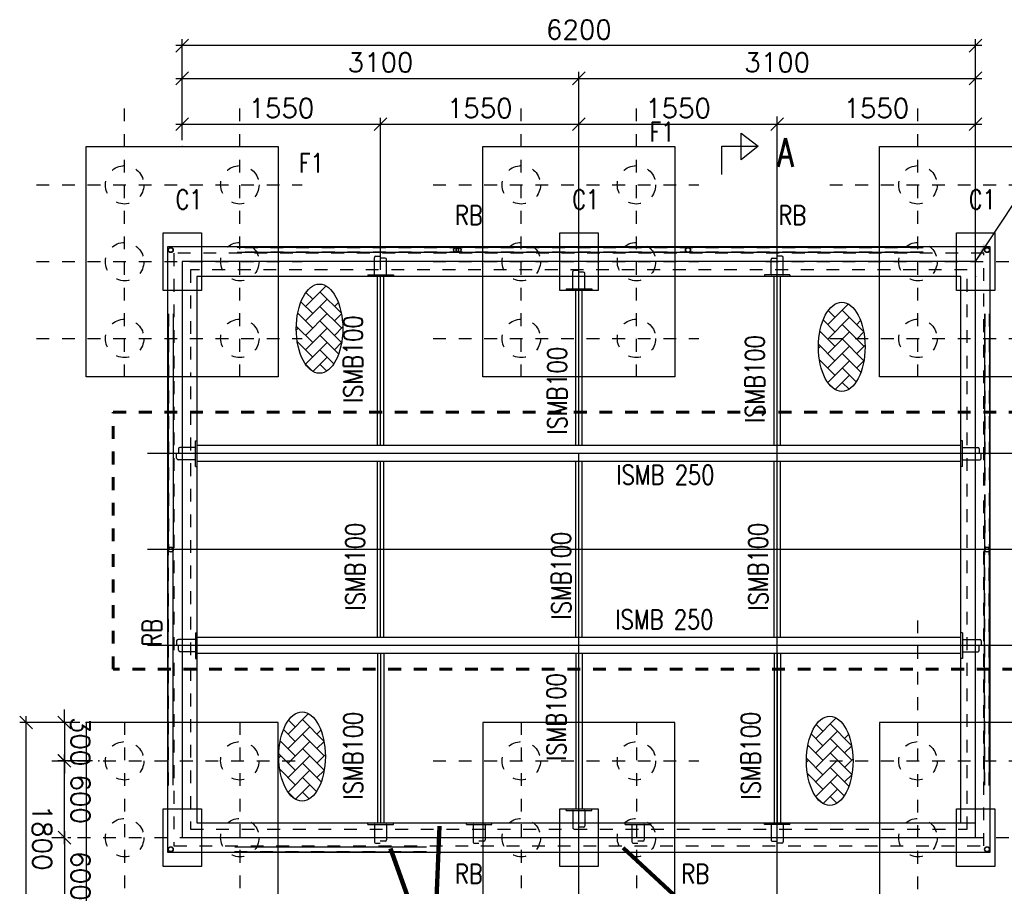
# Model space of a CAD drawing. Header units: inches. Extents: x 727810 to 1461440, y 2714588 to 5435005.
# Tile 29 of 233: x 728277.76 to 728285.46, y 2716070.71 to 2716077.48. Entities that reach past the tile are written whole.
import ezdxf

# ---------------------------------------------------------------- set-up
doc = ezdxf.new("R2010")
doc.units = ezdxf.units.IN
doc.header["$MEASUREMENT"] = 0
doc.linetypes.add('DIVIDEX2', pattern=[2.5, 1, -0.5, 0, -0.5, 0, -0.5])
doc.linetypes.add('HIDDEN', pattern=[0.375, 0.25, -0.125])
doc.layers.add('AM_5', color=3, linetype='Continuous', lineweight=15)
doc.layers.add('AM_8', color=1, linetype='Continuous', lineweight=15)
for name, color, linetype in [('DETAILS', 7, 'Continuous'), ('Inverter Room', 7, 'Continuous'), ('TEXT', 147, 'Continuous')]:
    doc.layers.add(name, color=color, linetype=linetype)
doc.styles.add('RANJAN', font='romans.shx', dxfattribs={"width": 0.75})
doc.styles.add('ROMANS', font='ROMANS.shx', dxfattribs={"height": 10})
doc.dimstyles.new('DIM-', dxfattribs={"dimscale": 0, "dimtxt": 0.15, "dimasz": 0.15, "dimexe": 0, "dimexo": 0, "dimgap": 0.15, "dimtad": 1, "dimdec": 0, "dimlfac": 1000, "dimzin": 0, "dimdsep": 46, "dimtxsty": 'ROMANS', "dimblk": 'OBLIQUE', "dimcen": 0, "dimclrd": 6, "dimclre": 6, "dimclrt": 3, "dimadec": 0, "dimazin": 0, "dimtfac": 1, "dimtdec": 0, "dimtmove": 2, "dimatfit": 3, "dimfxl": 1, "dimtolj": 1, "dimtzin": 0, "dimarcsym": 2})
doc.dimstyles.new('ROMANS$0', dxfattribs={"dimscale": 100, "dimtxt": 100, "dimasz": 1, "dimexe": 0.5, "dimexo": 0.5, "dimgap": 0.5, "dimtad": 1, "dimdec": 0, "dimrnd": 5, "dimdsep": 46, "dimtxsty": 'ROMANS', "dimblk": 'OBLIQUE', "dimcen": 1, "dimdle": 0.5, "dimclrd": 6, "dimclre": 6, "dimclrt": 3, "dimadec": 0, "dimazin": 0, "dimtfac": 1, "dimtdec": 0, "dimtix": 1, "dimtmove": 0, "dimatfit": 3, "dimldrblk": 'OBLIQUE', "dimfxl": 1, "dimtolj": 1, "dimtzin": 0, "dimarcsym": 0})

# ---------------------------------------------------------------- blocks, each defined once
blk = doc.blocks.new('_Oblique')
at = {"color": 0, "linetype": 'ByBlock', "lineweight": -2}
blk.add_line((-0.5, -0.5), (0.5, 0.5), dxfattribs=at)
blk = doc.blocks.new('*D77')
at = {"layer": 'DETAILS', "color": 6, "lineweight": -2, "ltscale": 0.5, "transparency": 16777216}
for p, q in [((2101365.3, -2332765.3), (2101365.3, -2333235.6)), ((2103165.3, -2332765.3), (2103165.3, -2333235.6)), ((2103215.3, -2333185.6), (2101315.3, -2333185.6))]:
    blk.add_line(p, q, dxfattribs=at)
at = {"layer": 'Inverter Room', "color": 0, "ltscale": 0.5, "transparency": 16777216}
for p in [(2101365.3, -2332715.3), (2103165.3, -2332715.3), (2101365.3, -2333185.6)]:
    blk.add_point(p, dxfattribs=at)
at = {"layer": 'DETAILS', "color": 6, "lineweight": -2, "ltscale": 0.5, "transparency": 16777216, "xscale": 100, "yscale": 100, "zscale": 100, "rotation": 180}
blk.add_blockref('_Oblique', (2101365.3, -2333185.6), dxfattribs=at)
at = {"layer": 'DETAILS', "color": 6, "lineweight": -2, "ltscale": 0.5, "transparency": 16777216, "xscale": 100, "yscale": 100, "zscale": 100}
blk.add_blockref('_Oblique', (2103165.3, -2333185.6), dxfattribs=at)
at = {"layer": 'DETAILS', "color": 3, "ltscale": 0.5, "transparency": 16777216, "insert": (2102265.3, -2333060.6), "char_height": 150, "attachment_point": 5, "style": 'ROMANS', "bg_fill": 3, "box_fill_scale": 1.25, "bg_fill_color": 256, "bg_fill_true_color": 13158600, "bg_fill_transparency": 0}
blk.add_mtext('\\A1;1800', dxfattribs=at)
blk = doc.blocks.new('*D78')
at = {"layer": 'Inverter Room', "color": 6, "lineweight": -2, "ltscale": 0.5, "transparency": 16777216}
for p, q in [((2102215.3, -2332886.1), (2102915.3, -2332886.1)), ((2102265.3, -2332858.3), (2102265.3, -2332836.1)), ((2102865.3, -2332858.3), (2102865.3, -2332836.1))]:
    blk.add_line(p, q, dxfattribs=at)
at = {"layer": 'Inverter Room', "color": 0, "ltscale": 0.5, "transparency": 16777216}
for p in [(2102865.3, -2332886.1), (2102265.3, -2332908.3), (2102865.3, -2332908.3)]:
    blk.add_point(p, dxfattribs=at)
at = {"layer": 'Inverter Room', "color": 6, "lineweight": -2, "ltscale": 0.5, "transparency": 16777216, "xscale": 100, "yscale": 100, "zscale": 100, "rotation": 180}
blk.add_blockref('_Oblique', (2102265.3, -2332886.1), dxfattribs=at)
at = {"layer": 'Inverter Room', "color": 6, "lineweight": -2, "ltscale": 0.5, "transparency": 16777216, "xscale": 100, "yscale": 100, "zscale": 100}
blk.add_blockref('_Oblique', (2102865.3, -2332886.1), dxfattribs=at)
at = {"layer": 'Inverter Room', "color": 3, "ltscale": 0.5, "transparency": 16777216, "insert": (2102565.3, -2332761.1), "char_height": 150, "attachment_point": 5, "style": 'ROMANS'}
blk.add_mtext('\\A1;600', dxfattribs=at)
blk = doc.blocks.new('*D91')
at = {"layer": 'Inverter Room', "color": 6, "lineweight": -2, "ltscale": 0.5, "transparency": 16777216}
for p, q in [((2101665.3, -2332666.5), (2101665.3, -2332936.4)), ((2101365.3, -2332765.3), (2101365.3, -2332936.4)), ((2101365.3, -2332886.4), (2101265.3, -2332886.4)), ((2101365.3, -2332886.4), (2101665.3, -2332886.4)), ((2101665.3, -2332886.4), (2101765.3, -2332886.4))]:
    blk.add_line(p, q, dxfattribs=at)
at = {"layer": 'Inverter Room', "color": 0, "ltscale": 0.5, "transparency": 16777216}
for p in [(2101665.3, -2332616.5), (2101365.3, -2332715.3), (2101665.3, -2332886.4)]:
    blk.add_point(p, dxfattribs=at)
at = {"layer": 'Inverter Room', "color": 6, "lineweight": -2, "ltscale": 0.5, "transparency": 16777216, "xscale": 100, "yscale": 100, "zscale": 100}
blk.add_blockref('_Oblique', (2101365.3, -2332886.4), dxfattribs=at)
at = {"layer": 'Inverter Room', "color": 6, "lineweight": -2, "ltscale": 0.5, "transparency": 16777216, "xscale": 100, "yscale": 100, "zscale": 100, "rotation": 180}
blk.add_blockref('_Oblique', (2101665.3, -2332886.4), dxfattribs=at)
at = {"layer": 'Inverter Room', "color": 3, "ltscale": 0.5, "transparency": 16777216, "insert": (2101515.3, -2332761.4), "char_height": 150, "attachment_point": 5, "style": 'ROMANS'}
blk.add_mtext('\\A1;300', dxfattribs=at)
blk = doc.blocks.new('*D80')
at = {"layer": 'Inverter Room', "color": 6, "lineweight": -2, "ltscale": 0.5, "transparency": 16777216}
for p, q in [((2102315.3, -2332886.1), (2101615.3, -2332886.1)), ((2101665.3, -2332858.3), (2101665.3, -2332836.1)), ((2102265.3, -2332858.3), (2102265.3, -2332836.1))]:
    blk.add_line(p, q, dxfattribs=at)
at = {"layer": 'Inverter Room', "color": 0, "ltscale": 0.5, "transparency": 16777216}
for p in [(2101665.3, -2332886.1), (2101665.3, -2332908.3), (2102265.3, -2332908.3)]:
    blk.add_point(p, dxfattribs=at)
at = {"layer": 'Inverter Room', "color": 6, "lineweight": -2, "ltscale": 0.5, "transparency": 16777216, "xscale": 100, "yscale": 100, "zscale": 100, "rotation": 180}
blk.add_blockref('_Oblique', (2101665.3, -2332886.1), dxfattribs=at)
at = {"layer": 'Inverter Room', "color": 6, "lineweight": -2, "ltscale": 0.5, "transparency": 16777216, "xscale": 100, "yscale": 100, "zscale": 100}
blk.add_blockref('_Oblique', (2102265.3, -2332886.1), dxfattribs=at)
at = {"layer": 'Inverter Room', "color": 3, "ltscale": 0.5, "transparency": 16777216, "insert": (2101965.3, -2332761.1), "char_height": 150, "attachment_point": 5, "style": 'ROMANS'}
blk.add_mtext('\\A1;600', dxfattribs=at)
blk = doc.blocks.new('*D83')
at = {"layer": 'Inverter Room', "color": 6, "lineweight": -2, "ltscale": 0.5, "transparency": 16777216}
for p, q in [((2096077.9, -2325715.3), (2096077.9, -2332015.3)), ((2096815.3, -2325765.3), (2096027.9, -2325765.3)), ((2096815.3, -2331965.3), (2096027.9, -2331965.3))]:
    blk.add_line(p, q, dxfattribs=at)
at = {"layer": 'Inverter Room', "color": 0, "ltscale": 0.5, "transparency": 16777216}
for p in [(2096865.3, -2325765.3), (2096077.9, -2331965.3), (2096865.3, -2331965.3)]:
    blk.add_point(p, dxfattribs=at)
at = {"layer": 'Inverter Room', "color": 6, "lineweight": -2, "ltscale": 0.5, "transparency": 16777216, "xscale": 100, "yscale": 100, "zscale": 100}
for p, rotation in [((2096077.9, -2325765.3), 90), ((2096077.9, -2331965.3), 270)]:
    blk.add_blockref('_Oblique', p, dxfattribs=dict(at, rotation=rotation))
at = {"layer": 'Inverter Room', "color": 3, "ltscale": 0.5, "transparency": 16777216, "insert": (2095952.9, -2328865.3), "char_height": 150, "attachment_point": 5, "rotation": 90, "style": 'ROMANS'}
blk.add_mtext('\\A1;6200', dxfattribs=at)
blk = doc.blocks.new('*D85')
at = {"layer": 'AM_5', "color": 6, "lineweight": -2, "transparency": 16777216}
for p, q in [((2096333.6, -2332015.3), (2096333.6, -2328815.3)), ((2096815.3, -2328865.3), (2096283.6, -2328865.3)), ((2096815.3, -2331965.3), (2096283.6, -2331965.3))]:
    blk.add_line(p, q, dxfattribs=at)
at = {"layer": 'Inverter Room', "color": 0, "transparency": 16777216}
for p in [(2096333.6, -2328865.3), (2096865.3, -2328865.3), (2096865.3, -2331965.3)]:
    blk.add_point(p, dxfattribs=at)
at = {"layer": 'AM_5', "color": 6, "lineweight": -2, "transparency": 16777216, "xscale": 100, "yscale": 100, "zscale": 100}
for p, rotation in [((2096333.6, -2328865.3), 90), ((2096333.6, -2331965.3), 270)]:
    blk.add_blockref('_Oblique', p, dxfattribs=dict(at, rotation=rotation))
at = {"layer": 'AM_5', "color": 3, "transparency": 16777216, "insert": (2096208.6, -2330415.3), "char_height": 150, "attachment_point": 5, "rotation": 90, "style": 'ROMANS', "bg_fill": 3, "box_fill_scale": 1.25, "bg_fill_color": 256, "bg_fill_true_color": 13158600, "bg_fill_transparency": 0}
blk.add_mtext('\\A1;3100', dxfattribs=at)
blk = doc.blocks.new('*D73')
at = {"layer": 'AM_5', "color": 6, "lineweight": -2, "transparency": 16777216}
for p, q in [((2096333.6, -2328915.3), (2096333.6, -2325715.3)), ((2096815.3, -2325765.3), (2096283.6, -2325765.3)), ((2096815.3, -2328865.3), (2096283.6, -2328865.3))]:
    blk.add_line(p, q, dxfattribs=at)
at = {"layer": 'Inverter Room', "color": 0, "transparency": 16777216}
for p in [(2096333.6, -2325765.3), (2096865.3, -2325765.3), (2096865.3, -2328865.3)]:
    blk.add_point(p, dxfattribs=at)
at = {"layer": 'AM_5', "color": 6, "lineweight": -2, "transparency": 16777216, "xscale": 100, "yscale": 100, "zscale": 100}
for p, rotation in [((2096333.6, -2325765.3), 90), ((2096333.6, -2328865.3), 270)]:
    blk.add_blockref('_Oblique', p, dxfattribs=dict(at, rotation=rotation))
at = {"layer": 'AM_5', "color": 3, "transparency": 16777216, "insert": (2096208.6, -2327315.3), "char_height": 150, "attachment_point": 5, "rotation": 90, "style": 'ROMANS', "bg_fill": 3, "box_fill_scale": 1.25, "bg_fill_color": 256, "bg_fill_true_color": 13158600, "bg_fill_transparency": 0}
blk.add_mtext('\\A1;3100', dxfattribs=at)
blk = doc.blocks.new('*D87')
at = {"layer": 'DETAILS', "color": 6, "lineweight": -2, "ltscale": 0.5, "transparency": 16777216}
for p, q in [((2097830.3, -2330415.3), (2096641.9, -2330415.3)), ((2096691.9, -2332015.3), (2096691.9, -2330365.3)), ((2096815.3, -2331965.3), (2096641.9, -2331965.3))]:
    blk.add_line(p, q, dxfattribs=at)
at = {"layer": 'Inverter Room', "color": 0, "ltscale": 0.5, "transparency": 16777216}
for p in [(2096691.9, -2330415.3), (2097880.3, -2330415.3), (2096865.3, -2331965.3)]:
    blk.add_point(p, dxfattribs=at)
at = {"layer": 'DETAILS', "color": 6, "lineweight": -2, "ltscale": 0.5, "transparency": 16777216, "xscale": 100, "yscale": 100, "zscale": 100}
for p, rotation in [((2096691.9, -2330415.3), 90), ((2096691.9, -2331965.3), 270)]:
    blk.add_blockref('_Oblique', p, dxfattribs=dict(at, rotation=rotation))
at = {"layer": 'DETAILS', "color": 3, "ltscale": 0.5, "transparency": 16777216, "insert": (2096566.9, -2331190.3), "char_height": 150, "attachment_point": 5, "rotation": 90, "style": 'ROMANS', "bg_fill": 3, "box_fill_scale": 1.25, "bg_fill_color": 256, "bg_fill_true_color": 13158600, "bg_fill_transparency": 0}
blk.add_mtext('\\A1;1550', dxfattribs=at)
blk = doc.blocks.new('*D88')
at = {"layer": 'DETAILS', "color": 6, "lineweight": -2, "ltscale": 0.5, "transparency": 16777216}
for p, q in [((2096691.9, -2327365.3), (2096691.9, -2325715.3)), ((2097830.3, -2325765.3), (2096641.9, -2325765.3)), ((2097830.3, -2327315.3), (2096641.9, -2327315.3))]:
    blk.add_line(p, q, dxfattribs=at)
at = {"layer": 'Inverter Room', "color": 0, "ltscale": 0.5, "transparency": 16777216}
for p in [(2096691.9, -2325765.3), (2097880.3, -2325765.3), (2097880.3, -2327315.3)]:
    blk.add_point(p, dxfattribs=at)
at = {"layer": 'DETAILS', "color": 6, "lineweight": -2, "ltscale": 0.5, "transparency": 16777216, "xscale": 100, "yscale": 100, "zscale": 100}
for p, rotation in [((2096691.9, -2325765.3), 90), ((2096691.9, -2327315.3), 270)]:
    blk.add_blockref('_Oblique', p, dxfattribs=dict(at, rotation=rotation))
at = {"layer": 'DETAILS', "color": 3, "ltscale": 0.5, "transparency": 16777216, "insert": (2096566.9, -2326540.3), "char_height": 150, "attachment_point": 5, "rotation": 90, "style": 'ROMANS', "bg_fill": 3, "box_fill_scale": 1.25, "bg_fill_color": 256, "bg_fill_true_color": 13158600, "bg_fill_transparency": 0}
blk.add_mtext('\\A1;1550', dxfattribs=at)
blk = doc.blocks.new('*D89')
at = {"layer": 'DETAILS', "color": 6, "lineweight": -2, "ltscale": 0.5, "transparency": 16777216}
for p, q in [((2096691.9, -2330465.3), (2096691.9, -2328815.3)), ((2097830.3, -2328865.3), (2096641.9, -2328865.3)), ((2097830.3, -2330415.3), (2096641.9, -2330415.3))]:
    blk.add_line(p, q, dxfattribs=at)
at = {"layer": 'Inverter Room', "color": 0, "ltscale": 0.5, "transparency": 16777216}
for p in [(2096691.9, -2328865.3), (2097880.3, -2328865.3), (2097880.3, -2330415.3)]:
    blk.add_point(p, dxfattribs=at)
at = {"layer": 'DETAILS', "color": 6, "lineweight": -2, "ltscale": 0.5, "transparency": 16777216, "xscale": 100, "yscale": 100, "zscale": 100}
for p, rotation in [((2096691.9, -2328865.3), 90), ((2096691.9, -2330415.3), 270)]:
    blk.add_blockref('_Oblique', p, dxfattribs=dict(at, rotation=rotation))
at = {"layer": 'DETAILS', "color": 3, "ltscale": 0.5, "transparency": 16777216, "insert": (2096566.9, -2329640.3), "char_height": 150, "attachment_point": 5, "rotation": 90, "style": 'ROMANS', "bg_fill": 3, "box_fill_scale": 1.25, "bg_fill_color": 256, "bg_fill_true_color": 13158600, "bg_fill_transparency": 0}
blk.add_mtext('\\A1;1550', dxfattribs=at)
blk = doc.blocks.new('*D90')
at = {"layer": 'DETAILS', "color": 6, "lineweight": -2, "ltscale": 0.5, "transparency": 16777216}
for p, q in [((2096691.9, -2328915.3), (2096691.9, -2327265.3)), ((2097830.3, -2327315.3), (2096641.9, -2327315.3)), ((2097830.3, -2328865.3), (2096641.9, -2328865.3))]:
    blk.add_line(p, q, dxfattribs=at)
at = {"layer": 'Inverter Room', "color": 0, "ltscale": 0.5, "transparency": 16777216}
for p in [(2096691.9, -2327315.3), (2097880.3, -2327315.3), (2097880.3, -2328865.3)]:
    blk.add_point(p, dxfattribs=at)
at = {"layer": 'DETAILS', "color": 6, "lineweight": -2, "ltscale": 0.5, "transparency": 16777216, "xscale": 100, "yscale": 100, "zscale": 100}
for p, rotation in [((2096691.9, -2327315.3), 90), ((2096691.9, -2328865.3), 270)]:
    blk.add_blockref('_Oblique', p, dxfattribs=dict(at, rotation=rotation))
at = {"layer": 'DETAILS', "color": 3, "ltscale": 0.5, "transparency": 16777216, "insert": (2096566.9, -2328090.3), "char_height": 150, "attachment_point": 5, "rotation": 90, "style": 'ROMANS', "bg_fill": 3, "box_fill_scale": 1.25, "bg_fill_color": 256, "bg_fill_true_color": 13158600, "bg_fill_transparency": 0}
blk.add_mtext('\\A1;1550', dxfattribs=at)
blk = doc.blocks.new('bhcbhb')
at = {"layer": 'AM_8', "ltscale": 0.5}
h = blk.add_hatch(dxfattribs=at)
h.set_pattern_fill('AR-HBONE', color=256, scale=20, angle=90, style=0)
h.set_pattern_definition([(135, (-264515.51, -4301173.805), (-113.137085, 2e-14), [240, -80]), (225, (-264572.08, -4301117.24), (-113.137085, 2e-14), [240, -80])])
edge = h.paths.add_edge_path()
edge.add_ellipse((2098431.2, -2326810.7), major_axis=(-348.6, 0), ratio=0.521978, start_angle=191.45916, end_angle=459.29111)
edge.add_ellipse((2098431.2, -2326810.7), major_axis=(-348.6, 0), ratio=0.521978, start_angle=99.29111, end_angle=191.45916)
h = blk.add_hatch(dxfattribs=at)
h.set_pattern_fill('AR-HBONE', color=256, scale=20, angle=90, style=0)
h.set_pattern_definition([(135, (-261281.35, -4301267.94), (-113.137085, 2e-14), [240, -80]), (225, (-261337.92, -4301211.37), (-113.137085, 2e-14), [240, -80])])
edge = h.paths.add_edge_path()
edge.add_ellipse((2101665.3, -2326904.8), major_axis=(-348.6, 0), ratio=0.521978, start_angle=191.45916, end_angle=459.29111)
edge.add_ellipse((2101665.3, -2326904.8), major_axis=(-348.6, 0), ratio=0.521978, start_angle=99.29111, end_angle=191.45916)
h = blk.add_hatch(dxfattribs=at)
h.set_pattern_fill('AR-HBONE', color=256, scale=20, angle=90, style=0)
h.set_pattern_definition([(135, (-264657.27, -4305255.49), (-113.137085, 2e-14), [240, -80]), (225, (-264713.84, -4305198.924), (-113.137085, 2e-14), [240, -80])])
edge = h.paths.add_edge_path()
edge.add_ellipse((2098289.4, -2330892.4), major_axis=(-348.6, 0), ratio=0.521978, start_angle=191.45916, end_angle=459.29111)
edge.add_ellipse((2098289.4, -2330892.4), major_axis=(-348.6, 0), ratio=0.521978, start_angle=99.29111, end_angle=191.45916)
h = blk.add_hatch(dxfattribs=at)
h.set_pattern_fill('AR-HBONE', color=256, scale=20, angle=90, style=0)
h.set_pattern_definition([(135, (-261315.51, -4305391.94), (-113.137085, 2e-14), [240, -80]), (225, (-261372.075, -4305335.37), (-113.137085, 2e-14), [240, -80])])
edge = h.paths.add_edge_path()
edge.add_ellipse((2101631.2, -2331028.8), major_axis=(-348.6, 0), ratio=0.521978, start_angle=191.45916, end_angle=459.29111)
edge.add_ellipse((2101631.2, -2331028.8), major_axis=(-348.6, 0), ratio=0.521978, start_angle=99.29111, end_angle=191.45916)
at = {"layer": 'DETAILS', "linetype": 'DIVIDEX2', "ltscale": 0.5}
for p, q in [((2097165.3, -2326904.8), (2097165.3, -2324828.8)), ((2098365.3, -2326904.8), (2098365.3, -2324828.8)), ((2101665.3, -2326904.8), (2101665.3, -2324828.8)), ((2097765.3, -2327404.8), (2097765.3, -2325328.8)), ((2102265.3, -2327404.8), (2102265.3, -2325328.8)), ((2098669.2, -2326215.3), (2096567.2, -2326215.3)), ((2102669.2, -2326215.3), (2100567.2, -2326215.3)), ((2097165.3, -2330004.8), (2097165.3, -2327928.8)), ((2097765.3, -2330004.8), (2097765.3, -2327928.8)), ((2098365.3, -2330004.8), (2098365.3, -2327928.8)), ((2101665.3, -2330004.8), (2101665.3, -2327928.8)), ((2102265.3, -2330004.8), (2102265.3, -2327928.8)), ((2098669.2, -2328415.3), (2096567.2, -2328415.3)), ((2101361.4, -2328415.3), (2103463.4, -2328415.3)), ((2098669.2, -2329315.3), (2096567.2, -2329315.3)), ((2101361.4, -2329315.3), (2103463.4, -2329315.3)), ((2097165.3, -2333104.8), (2097165.3, -2331028.8)), ((2097765.3, -2333104.8), (2097765.3, -2331028.8)), ((2098365.3, -2333104.8), (2098365.3, -2331028.8)), ((2098669.2, -2331515.3), (2096567.2, -2331515.3)), ((2101361.4, -2331515.3), (2103547.7, -2331515.3)), ((2098669.2, -2332415.3), (2096567.2, -2332415.3)), ((2101361.4, -2332415.3), (2103547.7, -2332415.3))]:
    blk.add_line(p, q, dxfattribs=at)
at = {"layer": 'DETAILS', "ltscale": 0.5}
for p, q in [((2098174.4, -2325655.3), (2100014.8, -2325655.3)), ((2101856.2, -2325655.3), (2100015.8, -2325655.3)), ((2098174.4, -2325695.3), (2099515.3, -2325695.3)), ((2099585.3, -2325695.3), (2100014.8, -2325695.3)), ((2101856.2, -2325695.3), (2100015.8, -2325695.3)), ((2097654.4, -2326175.3), (2097654.4, -2331535.4)), ((2097694.4, -2326175.3), (2097694.4, -2331535.4)), ((2102336.2, -2331555.4), (2102336.2, -2330055.4)), ((2102376.2, -2331555.4), (2102376.2, -2330055.4)), ((2098174.4, -2332035.4), (2100014.8, -2332035.4)), ((2101856.2, -2332035.4), (2100015.8, -2332035.4)), ((2098174.4, -2332075.4), (2100014.8, -2332075.4)), ((2101856.2, -2332075.4), (2100015.8, -2332075.4))]:
    blk.add_line(p, q, dxfattribs=at)
at = {"layer": 'DETAILS', "linetype": 'HIDDEN', "lineweight": 60, "ltscale": 20}
blk.add_lwpolyline([(2098942.4, -2332504), (2098942.4, -2325454.7), (2100949.6, -2325454.7), (2100949.6, -2332504)], close=True, dxfattribs=at)
at = {"layer": 'DETAILS', "ltscale": 0.5}
for centre in [(2097674.4, -2325675.3), (2100015.3, -2325675.3), (2102356.2, -2325675.3), (2097674.4, -2328012.6), (2097674.4, -2329805.4), (2097674.4, -2329825.4), (2097674.4, -2332055.4), (2100015.3, -2332055.4), (2102356.2, -2332055.4)]:
    blk.add_circle(centre, 20, dxfattribs=at)
for centre in [(2098431.2, -2326810.7), (2101665.3, -2326904.8), (2098289.4, -2330892.4), (2101631.2, -2331028.8)]:
    blk.add_ellipse(centre, major_axis=(-348.6, 0), ratio=0.521978, dxfattribs=at)
at = {"layer": 'Inverter Room', "ltscale": 2}
for p, q in [((2099265.3, -2324987.7), (2099265.3, -2332237.4)), ((2100015.3, -2324987.7), (2100015.3, -2332237.4)), ((2100765.3, -2324987.7), (2100765.3, -2332237.4)), ((2099202.8, -2327315.3), (2097880.3, -2327315.3)), ((2100702.8, -2327315.3), (2099327.8, -2327315.3)), ((2100827.8, -2327315.3), (2102150.3, -2327315.3)), ((2099202.8, -2328865.3), (2097990.3, -2328865.3)), ((2103247.8, -2328865.3), (2099265.3, -2328865.3)), ((2099312.8, -2328865.3), (2099265.3, -2328865.3)), ((2100702.8, -2328865.3), (2099327.8, -2328865.3)), ((2099202.8, -2330415.3), (2097880.3, -2330415.3)), ((2100702.8, -2330415.3), (2099327.8, -2330415.3)), ((2100827.8, -2330415.3), (2102150.3, -2330415.3))]:
    blk.add_line(p, q, dxfattribs=at)
at = {"layer": 'Inverter Room', "color": 8, "linetype": 'HIDDEN', "ltscale": 2}
for p, q in [((2098172.8, -2325657.4), (2100006, -2325657.4)), ((2101857.9, -2325657.4), (2100024.7, -2325657.4)), ((2098174.4, -2325693.3), (2099515.3, -2325693.3)), ((2099585.3, -2325693.3), (2100006.1, -2325693.3)), ((2101856.2, -2325693.3), (2100024.6, -2325693.3)), ((2097656.4, -2326175.3), (2097656.4, -2331535.4)), ((2097692.4, -2326173.6), (2097692.4, -2331535.4)), ((2102338.2, -2331555.4), (2102338.2, -2330055.4)), ((2102374.2, -2331557), (2102374.2, -2330053.7)), ((2098174.4, -2332037.4), (2100006.1, -2332037.4)), ((2101856.2, -2332037.4), (2100024.6, -2332037.4)), ((2098172.8, -2332073.3), (2100006, -2332073.3)), ((2101857.9, -2332073.3), (2100024.7, -2332073.3))]:
    blk.add_line(p, q, dxfattribs=at)
at = {"layer": 'Inverter Room', "color": 2}
for p, q in [((2099228.9, -2325736.6), (2099267.4, -2325736.6)), ((2099301.8, -2325721.5), (2099268, -2325721.5)), ((2099313.1, -2325864.8), (2099313.1, -2325732.8)), ((2100717.6, -2325864.8), (2100717.6, -2325732.8)), ((2100728.9, -2325721.5), (2100762.7, -2325721.5)), ((2100801.8, -2325736.6), (2100763.2, -2325736.6)), ((2099217.6, -2325864.8), (2099217.6, -2325747.8)), ((2100813.1, -2325864.8), (2100813.1, -2325747.8)), ((2099310.1, -2325867.8), (2099220.6, -2325867.8)), ((2100720.6, -2325867.8), (2100810.1, -2325867.8)), ((2097865.3, -2327267.6), (2097733.3, -2327267.6)), ((2097868.3, -2327270.6), (2097868.3, -2327360.1)), ((2102162.3, -2327270.6), (2102162.3, -2327360.1)), ((2102165.3, -2327267.6), (2102297.4, -2327267.6)), ((2097722, -2327278.8), (2097722, -2327312.7)), ((2097737.1, -2327351.8), (2097737.1, -2327313.2)), ((2102293.6, -2327351.8), (2102293.6, -2327313.2)), ((2102308.6, -2327278.8), (2102308.6, -2327312.7)), ((2097865.3, -2327363.1), (2097748.3, -2327363.1)), ((2102165.3, -2327363.1), (2102282.3, -2327363.1)), ((2102162.3, -2328447.6), (2102162.3, -2328358.1)), ((2102165.3, -2328355.1), (2102282.3, -2328355.1)), ((2102293.6, -2328366.3), (2102293.6, -2328404.9)), ((2102308.6, -2328439.3), (2102308.6, -2328405.4)), ((2102165.3, -2328450.6), (2102297.4, -2328450.6)), ((2102162.3, -2329689.6), (2102162.3, -2329600.1)), ((2102165.3, -2329597.1), (2102282.3, -2329597.1)), ((2102293.6, -2329608.3), (2102293.6, -2329646.9)), ((2102308.6, -2329681.3), (2102308.6, -2329647.4)), ((2102165.3, -2329692.6), (2102297.4, -2329692.6)), ((2097722, -2330451.8), (2097722, -2330418)), ((2097737.1, -2330378.8), (2097737.1, -2330417.4)), ((2097865.3, -2330367.6), (2097748.3, -2330367.6)), ((2097868.3, -2330460.1), (2097868.3, -2330370.6)), ((2102162.3, -2330460.1), (2102162.3, -2330370.6)), ((2102165.3, -2330367.6), (2102282.3, -2330367.6)), ((2102293.6, -2330378.8), (2102293.6, -2330417.4)), ((2102308.6, -2330451.8), (2102308.6, -2330418)), ((2097865.3, -2330463.1), (2097733.3, -2330463.1)), ((2102165.3, -2330463.1), (2102297.4, -2330463.1)), ((2099217.6, -2331865.8), (2099217.6, -2331982.8)), ((2099310.1, -2331862.8), (2099220.6, -2331862.8)), ((2099313.1, -2331865.8), (2099313.1, -2331997.9)), ((2100717.6, -2331865.8), (2100717.6, -2331997.9)), ((2100720.6, -2331862.8), (2100810.1, -2331862.8)), ((2100813.1, -2331865.8), (2100813.1, -2331982.8)), ((2099228.9, -2331994.1), (2099267.4, -2331994.1)), ((2099301.8, -2332009.1), (2099268, -2332009.1)), ((2100728.9, -2332009.1), (2100762.7, -2332009.1)), ((2100801.8, -2331994.1), (2100763.2, -2331994.1))]:
    blk.add_line(p, q, dxfattribs=at)
at = {"layer": 'Inverter Room', "color": 4, "ltscale": 0.5}
for p, q in [((2099165.3, -2325867.8), (2099165.3, -2325879.8)), ((2099202.8, -2325880.3), (2099202.8, -2331850.3)), ((2099327.8, -2325880.3), (2099327.8, -2331850.3)), ((2099365.3, -2325867.8), (2099365.3, -2325879.8)), ((2100665.3, -2325867.8), (2100665.3, -2325879.8)), ((2100702.8, -2325880.3), (2100702.8, -2331850.3)), ((2100827.8, -2325880.3), (2100827.8, -2331850.3)), ((2100865.3, -2325867.8), (2100865.3, -2325879.8)), ((2097868.3, -2327215.3), (2097880.3, -2327215.3)), ((2102162.3, -2327215.3), (2102150.3, -2327215.3)), ((2099202.8, -2327290.3), (2097880.3, -2327290.3)), ((2099202.8, -2327340.3), (2097880.3, -2327340.3)), ((2100702.8, -2327290.3), (2099327.8, -2327290.3)), ((2100702.8, -2327340.3), (2099327.8, -2327340.3)), ((2100827.8, -2327290.3), (2102150.3, -2327290.3)), ((2100827.8, -2327340.3), (2102150.3, -2327340.3)), ((2097868.3, -2327415.3), (2097880.3, -2327415.3)), ((2102162.3, -2327415.3), (2102150.3, -2327415.3)), ((2102162.3, -2328302.8), (2102150.3, -2328302.8)), ((2102162.3, -2328502.8), (2102150.3, -2328502.8)), ((2097978.3, -2328765.3), (2097990.3, -2328765.3)), ((2102052.3, -2328765.3), (2102040.3, -2328765.3)), ((2099202.8, -2328840.3), (2097990.3, -2328840.3)), ((2099202.8, -2328890.3), (2097990.3, -2328890.3)), ((2100702.8, -2328840.3), (2099327.8, -2328840.3)), ((2100702.8, -2328890.3), (2099327.8, -2328890.3)), ((2100827.8, -2328840.3), (2102040.3, -2328840.3)), ((2100827.8, -2328890.3), (2102040.3, -2328890.3)), ((2097978.3, -2328965.3), (2097990.3, -2328965.3)), ((2102052.3, -2328965.3), (2102040.3, -2328965.3)), ((2102162.3, -2329544.8), (2102150.3, -2329544.8)), ((2102162.3, -2329744.8), (2102150.3, -2329744.8)), ((2097868.3, -2330315.3), (2097880.3, -2330315.3)), ((2102162.3, -2330315.3), (2102150.3, -2330315.3)), ((2099202.8, -2330390.3), (2097880.3, -2330390.3)), ((2100702.8, -2330390.3), (2099327.8, -2330390.3)), ((2100827.8, -2330390.3), (2102150.3, -2330390.3)), ((2099202.8, -2330440.3), (2097880.3, -2330440.3)), ((2100702.8, -2330440.3), (2099327.8, -2330440.3)), ((2100827.8, -2330440.3), (2102150.3, -2330440.3)), ((2097868.3, -2330515.3), (2097880.3, -2330515.3)), ((2102162.3, -2330515.3), (2102150.3, -2330515.3)), ((2099165.3, -2331862.8), (2099165.3, -2331850.8)), ((2099365.3, -2331862.8), (2099365.3, -2331850.8)), ((2100665.3, -2331862.8), (2100665.3, -2331850.8)), ((2100865.3, -2331862.8), (2100865.3, -2331850.8))]:
    blk.add_line(p, q, dxfattribs=at)
at = {"layer": 'Inverter Room'}
for p, q in [((2097832, -2328901.8), (2097832, -2328868)), ((2097847.1, -2328828.8), (2097847.1, -2328867.4)), ((2097975.3, -2328817.6), (2097858.3, -2328817.6)), ((2097978.3, -2328910.1), (2097978.3, -2328820.6)), ((2102052.3, -2328910.1), (2102052.3, -2328820.6)), ((2102055.3, -2328817.6), (2102172.3, -2328817.6)), ((2102183.6, -2328828.8), (2102183.6, -2328867.4)), ((2102198.6, -2328901.8), (2102198.6, -2328868)), ((2097975.3, -2328913.1), (2097843.3, -2328913.1)), ((2102055.3, -2328913.1), (2102187.4, -2328913.1))]:
    blk.add_line(p, q, dxfattribs=at)
at = {"layer": 'Inverter Room', "color": 4, "ltscale": 0.5}
for points in [[(2098665.3, -2325015.3), (2098665.3, -2326515.3), (2096865.3, -2326515.3), (2096865.3, -2325015.3)], [(2101365.3, -2325015.3), (2101365.3, -2326515.3), (2103165.3, -2326515.3), (2103165.3, -2325015.3)], [(2102380.3, -2332080.3), (2102380.3, -2325650.3), (2097650.3, -2325650.3), (2097650.3, -2332080.3)], [(2102150.3, -2331850.3), (2102150.3, -2325880.3), (2097880.3, -2325880.3), (2097880.3, -2331850.3)], [(2098665.3, -2328115.3), (2098665.3, -2329615.3), (2096865.3, -2329615.3), (2096865.3, -2328115.3)], [(2101365.3, -2328115.3), (2101365.3, -2329615.3), (2103165.3, -2329615.3), (2103165.3, -2328115.3)], [(2098665.3, -2331215.3), (2098665.3, -2332715.3), (2096865.3, -2332715.3), (2096865.3, -2331215.3)]]:
    blk.add_lwpolyline(points, close=True, dxfattribs=at)
at = {"layer": 'Inverter Room', "ltscale": 3}
for points in [[(2097990.3, -2325615.3), (2097990.3, -2325915.3), (2097540.3, -2325915.3), (2097540.3, -2325615.3)], [(2102490.3, -2325615.3), (2102490.3, -2325915.3), (2102040.3, -2325915.3), (2102040.3, -2325615.3)], [(2097990.3, -2328715.3), (2097990.3, -2329015.3), (2097540.3, -2329015.3), (2097540.3, -2328715.3)], [(2102490.3, -2328715.3), (2102490.3, -2329015.3), (2102040.3, -2329015.3), (2102040.3, -2328715.3)], [(2097990.3, -2331815.3), (2097990.3, -2332115.3), (2097540.3, -2332115.3), (2097540.3, -2331815.3)], [(2102490.3, -2331815.3), (2102490.3, -2332115.3), (2102040.3, -2332115.3), (2102040.3, -2331815.3)]]:
    blk.add_lwpolyline(points, close=True, dxfattribs=at)
at = {"layer": 'Inverter Room', "color": 8, "linetype": 'HIDDEN', "ltscale": 2}
for points in [[(2099515.3, -2325700.3), (2097700.3, -2325700.3), (2097700.3, -2332030.3), (2102330.3, -2332030.3), (2102330.3, -2325700.3), (2099585.3, -2325700.3)], [(2098740.3, -2331900.3), (2102200.3, -2331900.3), (2102200.3, -2325830.3), (2097830.3, -2325830.3), (2097830.3, -2331900.3), (2098665.3, -2331900.3)]]:
    blk.add_lwpolyline(points, dxfattribs=at)
at = {"layer": 'Inverter Room', "ltscale": 2}
blk.add_lwpolyline([(2102265.3, -2331965.3), (2102265.3, -2325765.3), (2097765.3, -2325765.3), (2097765.3, -2331965.3)], close=True, dxfattribs=at)
at = {"layer": 'Inverter Room', "color": 4, "ltscale": 0.5}
for points in [[(2102150.3, -2331815.3), (2102150.3, -2325765.3)], [(2099365.3, -2325867.8), (2099165.3, -2325867.8)], [(2100665.3, -2325867.8), (2100865.3, -2325867.8)], [(2097868.3, -2327215.3), (2097868.3, -2327415.3)], [(2102162.3, -2327215.3), (2102162.3, -2327415.3)], [(2102162.3, -2328502.8), (2102162.3, -2328302.8)], [(2097978.3, -2328965.3), (2097978.3, -2328765.3)], [(2102052.3, -2328965.3), (2102052.3, -2328765.3)], [(2102162.3, -2329744.8), (2102162.3, -2329544.8)], [(2097868.3, -2330515.3), (2097868.3, -2330315.3)], [(2102162.3, -2330515.3), (2102162.3, -2330315.3)], [(2099365.3, -2331862.8), (2099165.3, -2331862.8)], [(2100665.3, -2331862.8), (2100865.3, -2331862.8)]]:
    blk.add_lwpolyline(points, dxfattribs=at)
at = {"layer": 'Inverter Room', "color": 8, "linetype": 'HIDDEN', "ltscale": 2}
for centre, radius in [((2097674.4, -2325675.3), 18), ((2100015.3, -2325675.3), 18), ((2102356.2, -2325675.3), 18), ((2097165.3, -2326215.3), 150), ((2097765.3, -2326215.3), 150), ((2098365.3, -2326215.3), 150), ((2101665.3, -2326215.3), 150), ((2102265.3, -2326215.3), 150), ((2097674.4, -2328012.6), 18), ((2097165.3, -2328415.3), 150), ((2097765.3, -2328415.3), 150), ((2098365.3, -2328415.3), 150), ((2101665.3, -2328415.3), 150), ((2102265.3, -2328415.3), 150), ((2097165.3, -2329315.3), 150), ((2097765.3, -2329315.3), 150), ((2098365.3, -2329315.3), 150), ((2101665.3, -2329315.3), 150), ((2102265.3, -2329315.3), 150), ((2097674.4, -2329805.4), 18), ((2097674.4, -2329825.4), 18), ((2097165.3, -2331515.3), 150), ((2097765.3, -2331515.3), 150), ((2098365.3, -2331515.3), 150), ((2101665.3, -2331515.3), 150), ((2102265.3, -2331515.3), 150), ((2097674.4, -2332055.4), 18), ((2100015.3, -2332055.4), 18), ((2102356.2, -2332055.4), 18), ((2097165.3, -2332415.3), 150), ((2097765.3, -2332415.3), 150), ((2098365.3, -2332415.3), 150), ((2101665.3, -2332415.3), 150), ((2102265.3, -2332415.3), 150)]:
    blk.add_circle(centre, radius, dxfattribs=at)
at = {"layer": 'Inverter Room', "color": 2}
for centre, radius, start, end in [((2099228.9, -2325747.8), 11.2, 90, 180), ((2099301.8, -2325732.8), 11.2, 0, 90), ((2100728.9, -2325732.8), 11.2, 90, 180), ((2100801.8, -2325747.8), 11.2, 360, 90), ((2099220.6, -2325864.8), 3, 180, 270), ((2099310.1, -2325864.8), 3, 270, 0), ((2100720.6, -2325864.8), 3, 180, 270), ((2100810.1, -2325864.8), 3, 270, 360), ((2097733.3, -2327278.8), 11.2, 90, 180), ((2097865.3, -2327270.6), 3, 0, 90), ((2102165.3, -2327270.6), 3, 90, 180), ((2102297.4, -2327278.8), 11.2, 360, 90), ((2097748.3, -2327351.8), 11.2, 180, 270), ((2102282.3, -2327351.8), 11.2, 270, 360), ((2097865.3, -2327360.1), 3, 270, 0), ((2102165.3, -2327360.1), 3, 180, 270), ((2102165.3, -2328358.1), 3, 90, 180), ((2102282.3, -2328366.3), 11.2, 0, 90), ((2102165.3, -2328447.6), 3, 180, 270), ((2102297.4, -2328439.3), 11.2, 270, 0), ((2102165.3, -2329600.1), 3, 90, 180), ((2102282.3, -2329608.3), 11.2, 0, 90), ((2102165.3, -2329689.6), 3, 180, 270), ((2102297.4, -2329681.3), 11.2, 270, 0), ((2097748.3, -2330378.8), 11.2, 90, 180), ((2097865.3, -2330370.6), 3, 0, 90), ((2102165.3, -2330370.6), 3, 90, 180), ((2102282.3, -2330378.8), 11.2, 0, 90), ((2097733.3, -2330451.8), 11.2, 180, 270), ((2097865.3, -2330460.1), 3, 270, 0), ((2102165.3, -2330460.1), 3, 180, 270), ((2102297.4, -2330451.8), 11.2, 270, 0), ((2099220.6, -2331865.8), 3, 90, 180), ((2099310.1, -2331865.8), 3, 0, 90), ((2100720.6, -2331865.8), 3, 90, 180), ((2100810.1, -2331865.8), 3, 0, 90), ((2099228.9, -2331982.8), 11.2, 180, 270), ((2099301.8, -2331997.9), 11.2, 270, 0), ((2100728.9, -2331997.9), 11.2, 180, 270), ((2100801.8, -2331982.8), 11.2, 270, 0)]:
    blk.add_arc(centre, radius, start, end, dxfattribs=at)
at = {"layer": 'Inverter Room'}
for centre, radius, start, end in [((2097858.3, -2328828.8), 11.2, 90, 180), ((2097975.3, -2328820.6), 3, 0, 90), ((2102055.3, -2328820.6), 3, 90, 180), ((2102172.3, -2328828.8), 11.2, 0, 90), ((2097843.3, -2328901.8), 11.2, 180, 270), ((2097975.3, -2328910.1), 3, 270, 0), ((2102055.3, -2328910.1), 3, 180, 270), ((2102187.4, -2328901.8), 11.2, 270, 0)]:
    blk.add_arc(centre, radius, start, end, dxfattribs=at)
at = {"layer": 'DETAILS', "color": 3, "style": 'ROMANS', "width": 0.8}
for s, rotation, p in [('RB', 90, (2097478.1, -2327305.9)), ('ISMB100', 180, (2099024.7, -2327414.8)), ('ISMB100', 180, (2100490.5, -2327389.4)), ('ISMB100', 180, (2101966.8, -2327447.9)), ('ISMB 250', 90, (2099506.6, -2328573.1)), ('RB', 90, (2102623, -2328064.4)), ('ISMB 250', 90, (2100636.5, -2328580.4)), ('ISMB100', 180, (2099116.2, -2328959.6)), ('ISMB100', 180, (2100560.4, -2328928.1)), ('ISMB100', 180, (2101665.3, -2328966.8)), ('RB', 90, (2097478.1, -2329833.5)), ('RB', 90, (2102623, -2329833.5)), ('ISMB100', 180, (2098869.3, -2330555.3)), ('ISMB100', 180, (2100490.5, -2330538.1)), ('ISMB100', 180, (2101966.8, -2330555.3)), ('RB', 180, (2100772.7, -2332126.2))]:
    blk.add_text(s, height=150, rotation=rotation, dxfattribs=at).set_placement(p)
at = {"layer": 'Inverter Room', "color": 3, "linetype": 'Continuous', "style": 'ROMANS', "width": 0.8}
for s, p in [('C1', (2097355, -2325817.8)), ('F1', (2096826.4, -2328313.7)), ('C1', (2097355, -2328917.8)), ('F1', (2097070, -2331054.3)), ('C1', (2097355, -2332017.8))]:
    blk.add_text(s, height=150, rotation=90, dxfattribs=at).set_placement(p)
at = {"layer": 'DETAILS', "ltscale": 0.5}
dim = blk.add_linear_dim(base=(2101365.3, -2333185.6), p1=(2103165.3, -2332715.3), p2=(2101365.3, -2332715.3), angle=180, dimstyle='ROMANS$0', override={"dimtxt": 150, "dimtfill": 1, "dimarcsym": 1}, dxfattribs=at)
dim.commit()
dim.dimension.update_dxf_attribs({"geometry": '*D77', "text_midpoint": (2102265.3, -2333060.6)})
at = {"layer": 'Inverter Room', "ltscale": 0.5}
dim = blk.add_linear_dim(base=(2096077.9, -2331965.3), p1=(2096865.3, -2325765.3), p2=(2096865.3, -2331965.3), angle=90, dimstyle='ROMANS$0', override={"dimtxt": 150, "dimfxl": 0.75, "dimarcsym": 1}, dxfattribs=at)
dim.commit()
dim.dimension.update_dxf_attribs({"geometry": '*D83', "text_midpoint": (2095952.9, -2328865.3)})
at = {"layer": 'Inverter Room'}
for points in [[(2102346.4, -2328518.2), (2102741.7, -2328091), (2102741.7, -2327793)], [(2102349.6, -2330336.9), (2103291.6, -2330001.8), (2103291.6, -2329703.9)], [(2102175.8, -2329954.2), (2103291.6, -2330001.8)]]:
    blk.add_leader(points, dimstyle='DIM-', override={"dimscale": 50, "dimtxt": 2.5, "dimasz": 2.3, "dimexe": 1, "dimexo": 1, "dimgap": 0.5, "dimtad": 0, "dimdle": 1, "dimlwd": 65535, "dimlwe": 65535}, dxfattribs=at)
at = {"layer": 'DETAILS', "linetype": 'DIVIDEX2', "ltscale": 0.5}
for p, q in [((2101665.3, -2332983.2), (2101665.3, -2331028.8)), ((2102265.3, -2332983.2), (2102265.3, -2331028.8))]:
    blk.add_line(p, q, dxfattribs=at)
at = {"layer": 'Inverter Room', "color": 4, "ltscale": 0.5}
blk.add_lwpolyline([(2101365.3, -2331215.3), (2101365.3, -2332715.3), (2103165.3, -2332715.3), (2103165.3, -2331215.3)], close=True, dxfattribs=at)
at = {"layer": 'AM_5'}
dim = blk.add_linear_dim(base=(2096333.6, -2328865.3), p1=(2096865.3, -2331965.3), p2=(2096865.3, -2328865.3), angle=90, dimstyle='ROMANS$0', override={"dimtxt": 150, "dimtfill": 1, "dimarcsym": 1}, dxfattribs=at)
dim.commit()
dim.dimension.update_dxf_attribs({"geometry": '*D85', "text_midpoint": (2096208.6, -2330415.3)})
at = {"layer": 'Inverter Room', "ltscale": 0.5}
for base, p1, p2, picture, middle in [((2101665.3, -2332886.4), (2101365.3, -2332715.3), (2101665.3, -2332616.5), '*D91', (2101515.3, -2332761.4)), ((2102865.3, -2332886.1), (2102265.3, -2332908.3), (2102865.3, -2332908.3), '*D78', (2102565.3, -2332761.1))]:
    dim = blk.add_linear_dim(base=base, p1=p1, p2=p2, angle=180, dimstyle='ROMANS$0', override={"dimtxt": 150, "dimfxl": 0.75, "dimarcsym": 1}, dxfattribs=at)
    dim.commit()
    dim.dimension.update_dxf_attribs({"geometry": picture, "text_midpoint": middle})
dim = blk.add_linear_dim(base=(2101665.3, -2332886.1), p1=(2102265.3, -2332908.3), p2=(2101665.3, -2332908.3), dimstyle='ROMANS$0', override={"dimtxt": 150, "dimfxl": 0.75, "dimarcsym": 1}, dxfattribs=at)
dim.commit()
dim.dimension.update_dxf_attribs({"geometry": '*D80', "text_midpoint": (2101965.3, -2332761.1)})
at = {"layer": 'AM_5'}
dim = blk.add_linear_dim(base=(2096333.6, -2325765.3), p1=(2096865.3, -2328865.3), p2=(2096865.3, -2325765.3), angle=90, dimstyle='ROMANS$0', override={"dimtxt": 150, "dimtfill": 1, "dimarcsym": 1}, dxfattribs=at)
dim.commit()
dim.dimension.update_dxf_attribs({"geometry": '*D73', "text_midpoint": (2096208.6, -2327315.3)})
at = {"layer": 'DETAILS', "ltscale": 0.5}
dim = blk.add_linear_dim(base=(2096691.9, -2330415.3), p1=(2096865.3, -2331965.3), p2=(2097880.3, -2330415.3), angle=90, dimstyle='ROMANS$0', override={"dimtxt": 150, "dimtfill": 1, "dimarcsym": 1}, dxfattribs=at)
dim.commit()
dim.dimension.update_dxf_attribs({"geometry": '*D87', "text_midpoint": (2096566.9, -2331190.3)})
at = {"layer": 'Inverter Room', "ltscale": 2}
for p, q in [((2103247.8, -2327315.3), (2096632.7, -2327315.3)), ((2099202.8, -2328865.3), (2096632.7, -2328865.3))]:
    blk.add_line(p, q, dxfattribs=at)
at = {"layer": 'Inverter Room', "color": 4, "linetype": 'Continuous'}
blk.add_lwpolyline([(2097083.7, -2327749), (2096863.7, -2327749), (2096863.7, -2327463.6), (2096969.2, -2327597.4), (2096761.4, -2327597.4), (2096863.7, -2327463.6)], dxfattribs=at)
at = {"layer": 'Inverter Room', "color": 2, "linetype": 'Continuous', "ltscale": 0.6, "style": 'RANJAN', "width": 0.75}
blk.add_text('A', height=225, rotation=90, dxfattribs=at).set_placement((2097024.7, -2327315.5))
at = {"layer": 'DETAILS', "ltscale": 0.5}
for base, p1, p2, picture, middle in [((2096691.9, -2325765.3), (2097880.3, -2327315.3), (2097880.3, -2325765.3), '*D88', (2096566.9, -2326540.3)), ((2096691.9, -2328865.3), (2097880.3, -2330415.3), (2097880.3, -2328865.3), '*D89', (2096566.9, -2329640.3))]:
    dim = blk.add_linear_dim(base=base, p1=p1, p2=p2, angle=90, dimstyle='ROMANS$0', override={"dimtxt": 150, "dimtfill": 1, "dimarcsym": 1}, dxfattribs=at)
    dim.commit()
    dim.dimension.update_dxf_attribs({"geometry": picture, "text_midpoint": middle})
dim = blk.add_linear_dim(base=(2096691.9, -2327315.3), p1=(2097880.3, -2328865.3), p2=(2097880.3, -2327315.3), angle=90, dimstyle='ROMANS$0', override={"dimtxt": 150, "dimtfill": 1, "dimarcsym": 1}, dxfattribs=at)
dim.commit()
dim.dimension.update_dxf_attribs({"geometry": '*D90', "text_midpoint": (2096566.9, -2328090.3)})
blk = doc.blocks.new('A$C56E2447D')
at = {"color": 3, "lineweight": 40}
blk.add_leader([(-33.4206, -21.6297, 0.148), (-32.3119, -19.9472, 0.148), (-31.4124, -19.9472, 0.148)], dimstyle='DIM-', override={"dimscale": 1, "dimtad": 0}, dxfattribs=at)
at = {"layer": 'TEXT', "xscale": 0.000999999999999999, "yscale": 0.000999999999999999, "zscale": 0.000999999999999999, "rotation": 270}
blk.add_blockref('bhcbhb', (2292.3448, 2076.1356, 0.148), dxfattribs=at)
at = {"color": 3, "lineweight": 40}
blk.add_leader([(-33.4206, -21.6297, 0.148), (-32.3119, -19.9472, 0.148), (-31.4124, -19.9472, 0.148)], dimstyle='DIM-', override={"dimscale": 1, "dimtad": 0}, dxfattribs=at)

msp = doc.modelspace()

# ---------------------------------------------------------------- block references
msp.add_blockref('A$C56E2447D', (728318.65452, 2716097.2204))

doc.saveas('drawing.dxf')
